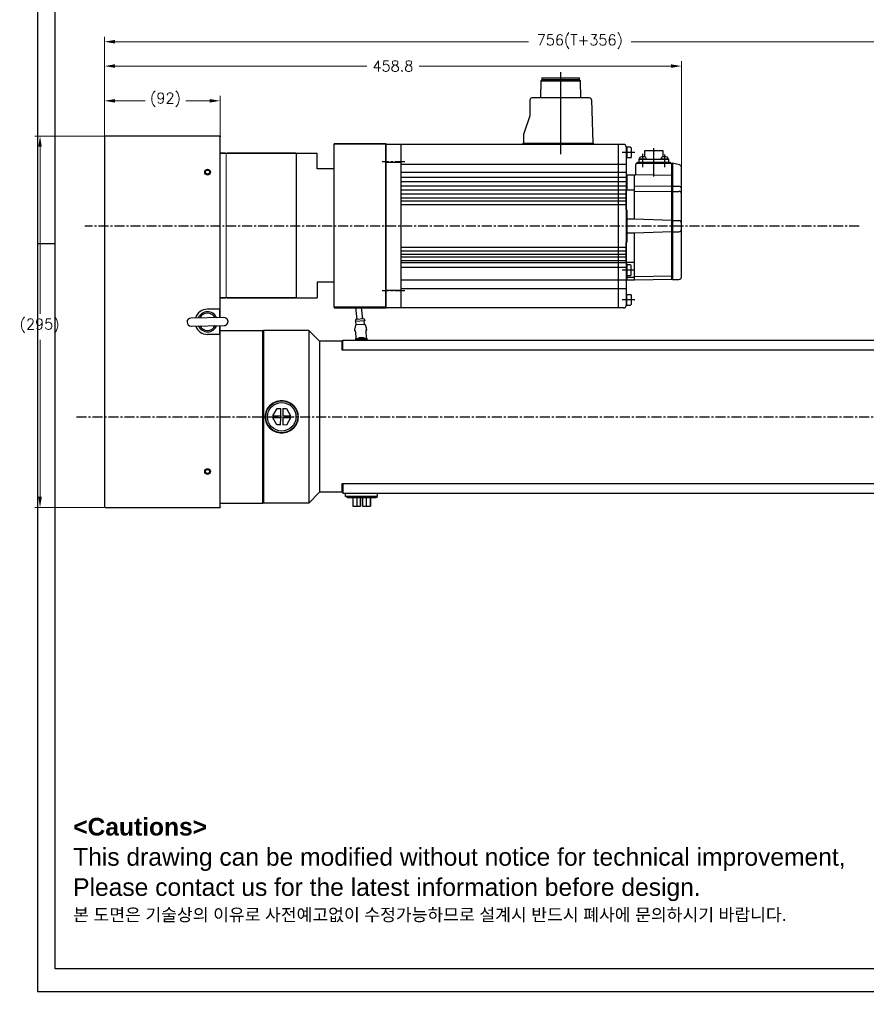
# Model space of a CAD drawing. Extents: x -14 to 1685, y -10 to 1188.
# Tile 1 of 20: x -14 to 659, y -10 to 772. Entities that reach past the tile are written whole.
import ezdxf

# ---------------------------------------------------------------- set-up
doc = ezdxf.new("R2010")
doc.units = 0
doc.header["$LTSCALE"] = 25.4
doc.linetypes.add('CENTER', pattern=[2, 1.25, -0.25, 0.25, -0.25])
doc.linetypes.add('DASH_CENTER', pattern=[14, 11, -1, 1, -1])
doc.layers.get('0').update_dxf_attribs({"linetype": 'CONTINUOUS'})
doc.layers.get('Defpoints').update_dxf_attribs({"linetype": 'CONTINUOUS'})
for name, color, linetype, lineweight in [('AM_0', 7, 'CONTINUOUS', 50), ('AM_5_Dimension', 6, 'CONTINUOUS', 13), ('ATA-DIM', 252, 'CONTINUOUS', 25), ('ATA-TEXT', 7, 'CONTINUOUS', 25), ('Layer0000', 7, 'CONTINUOUS', 25), ('외형선(ISO)', 7, 'CONTINUOUS', 35)]:
    doc.layers.add(name, color=color, linetype=linetype, lineweight=lineweight)
doc.layers.add('ATA-CENTER', color=133, linetype='CENTER')
doc.styles.get("Standard").update_dxf_attribs({"font": 'simplex.shx'})
doc.styles.add('주 문자 (ISO)', font='arial.ttf')
doc.dimstyles.new('ata_A1', dxfattribs={"dimtxt": 4.2, "dimasz": 4.2, "dimexe": 2, "dimexo": 2, "dimgap": 2, "dimtad": 0, "dimtih": 1, "dimtoh": 1, "dimdec": 6, "dimdsep": 46, "dimtxsty": 'Standard', "dimcen": 0, "dimclrd": 252, "dimclre": 252, "dimclrt": 4, "dimadec": 6, "dimazin": 2, "dimtfac": 1, "dimtdec": 6, "dimtofl": 0, "dimtmove": 0, "dimatfit": 3, "dimfxl": 0, "dimtolj": 1, "dimtzin": 0, "dimlwd": 0, "dimlwe": 0, "dimarcsym": 0})

# ---------------------------------------------------------------- blocks, each defined once
blk = doc.blocks.new('*D15423')
at = {"layer": 'ATA-DIM', "color": 252, "lineweight": 0}
for p, q in [((53.09, 679.61), (53.09, 711.73)), ((61.49, 707.73), (85.41, 707.73)), ((136.69, 707.73), (117.77, 707.73)), ((145.09, 679.61), (145.09, 711.73))]:
    blk.add_line(p, q, dxfattribs=at)
at = {"layer": 'ATA-DIM', "color": 252}
for points in [[(61.49, 709.13), (61.49, 706.33), (53.09, 707.73)], [(136.69, 706.33), (136.69, 709.13), (145.09, 707.73)]]:
    blk.add_solid(points, dxfattribs=at)
at = {"layer": 'Defpoints', "color": 0}
for p in [(145.09, 707.73), (53.09, 675.61), (145.09, 675.61)]:
    blk.add_point(p, dxfattribs=at)
at = {"layer": 'ATA-DIM', "color": 4, "insert": (89.41, 714.12), "char_height": 8.4, "attachment_point": 1}
blk.add_mtext('\\A1;(92)', dxfattribs=at)
blk = doc.blocks.new('*D15422')
at = {"layer": 'ATA-DIM', "color": 252, "lineweight": 0}
for p, q in [((52.59, 679.61), (-2.08, 679.61)), ((1.92, 671.21), (1.92, 538.49)), ((1.92, 393.01), (1.92, 517.72)), ((52.59, 384.61), (-2.08, 384.61))]:
    blk.add_line(p, q, dxfattribs=at)
at = {"layer": 'ATA-DIM', "color": 252}
for points in [[(3.32, 671.21), (0.52, 671.21), (1.92, 679.61)], [(0.52, 393.01), (3.32, 393.01), (1.92, 384.61)]]:
    blk.add_solid(points, dxfattribs=at)
at = {"layer": 'Defpoints', "color": 0}
for p in [(1.92, 679.61), (56.59, 679.61), (56.59, 384.61)]:
    blk.add_point(p, dxfattribs=at)
at = {"layer": 'ATA-DIM', "color": 4, "insert": (-14.25, 534.49), "char_height": 8.4, "attachment_point": 1}
blk.add_mtext('\\A1;(295)', dxfattribs=at)
blk = doc.blocks.new('DEH')
at = {"color": 0, "ltscale": 5}
blk.add_line((12758.38, -3927.55), (12758.38, -3797.55), dxfattribs=at)
for p, q in [((12667.78, -3920.05), (12667.78, -3805.05)), ((12728.58, -3805.05), (12744.88, -3805.05)), ((12744.88, -3817.55), (12744.88, -3805.05)), ((12744.88, -3907.55), (12744.88, -3920.05)), ((12728.58, -3920.05), (12744.88, -3920.05))]:
    blk.add_line(p, q)
at = {"color": 7}
for p, q in [((12728.58, -3920.05), (12728.58, -3805.05)), ((12728.58, -3919.55), (12728.58, -3805.55))]:
    blk.add_line(p, q, dxfattribs=at)
at = {"ltscale": 5}
for p, q in [((12758.38, -3817.55), (12744.88, -3817.55)), ((12758.38, -3907.55), (12744.88, -3907.55))]:
    blk.add_line(p, q, dxfattribs=at)
at = {"layer": 'AM_0'}
blk.add_line((12758.38, -3927.55), (12799.88, -3927.55), dxfattribs=at)
at = {"layer": 'AM_5_Dimension', "color": 0}
for p, q in [((12672.58, -3919.55), (12672.58, -3805.55)), ((12728.58, -3805.05), (12728.58, -3920.05))]:
    blk.add_line(p, q, dxfattribs=at)
at = {"layer": 'Layer0000', "color": 7, "linetype": 'Continuous', "lineweight": 25}
for p, q in [((12799.58, -3811.74), (12799.58, -3797.55)), ((12799.58, -3913.35), (12799.58, -3811.74)), ((12799.58, -3913.35), (12799.58, -3927.55))]:
    blk.add_line(p, q, dxfattribs=at)
at = {"layer": '외형선(ISO)'}
for p, q in [((12799.88, -3797.55), (12758.38, -3797.55)), ((12672.08, -3805.05), (12667.78, -3805.05)), ((12672.58, -3805.55), (12672.08, -3805.05)), ((12673.08, -3805.05), (12672.58, -3805.55)), ((12673.08, -3805.05), (12728.08, -3805.05)), ((12728.58, -3805.55), (12728.08, -3805.05)), ((12728.58, -3805.55), (12729.08, -3805.05)), ((12667.78, -3920.05), (12672.08, -3920.05)), ((12672.58, -3919.55), (12672.08, -3920.05)), ((12672.58, -3919.55), (12673.08, -3920.05)), ((12673.08, -3920.05), (12728.08, -3920.05)), ((12728.58, -3919.55), (12728.08, -3920.05))]:
    blk.add_line(p, q, dxfattribs=at)
blk = doc.blocks.new('*D15455')
at = {"layer": 'ATA-DIM', "color": 252, "lineweight": 0}
for p, q in [((53.09, 683.11), (53.09, 739.34)), ((511.89, 641.92), (511.89, 739.34)), ((61.49, 735.34), (261.69, 735.34)), ((503.49, 735.34), (303.29, 735.34))]:
    blk.add_line(p, q, dxfattribs=at)
at = {"layer": 'ATA-DIM', "color": 252}
for points in [[(61.49, 736.74), (61.49, 733.94), (53.09, 735.34)], [(503.49, 733.94), (503.49, 736.74), (511.89, 735.34)]]:
    blk.add_solid(points, dxfattribs=at)
at = {"layer": 'Defpoints', "color": 0}
for p in [(511.89, 735.34), (53.09, 679.11), (511.89, 637.92)]:
    blk.add_point(p, dxfattribs=at)
at = {"layer": 'ATA-DIM', "color": 4, "insert": (282.49, 735.34), "char_height": 8.4, "attachment_point": 5}
blk.add_mtext('\\A1;458.8', dxfattribs=at)
blk = doc.blocks.new('*D15430')
at = {"layer": 'ATA-DIM', "color": 252, "lineweight": 0}
for p, q in [((53.09, 683.11), (53.09, 758.71)), ((61.49, 754.71), (390.17, 754.71)), ((800.69, 754.71), (472.01, 754.71)), ((809.09, 532.61), (809.09, 758.71))]:
    blk.add_line(p, q, dxfattribs=at)
at = {"layer": 'ATA-DIM', "color": 252}
for points in [[(61.49, 756.11), (61.49, 753.31), (53.09, 754.71)], [(800.69, 753.31), (800.69, 756.11), (809.09, 754.71)]]:
    blk.add_solid(points, dxfattribs=at)
at = {"layer": 'Defpoints', "color": 0}
for p in [(809.09, 754.71), (53.09, 679.11), (809.09, 528.61)]:
    blk.add_point(p, dxfattribs=at)
at = {"layer": 'ATA-DIM', "color": 4, "insert": (431.09, 754.71), "char_height": 8.4, "attachment_point": 5}
blk.add_mtext('\\A1;756(T+356)', dxfattribs=at)
blk = doc.blocks.new('ata-Border-A1-002')
at = {"color": 253, "ltscale": 0.5}
for p, q in [((0, 594), (0, 0)), ((7, 297), (0, 297)), ((0, 0), (841, 0))]:
    blk.add_line(p, q, dxfattribs=at)
at = {"ltscale": 0.5}
blk.add_line((7, 9), (7, 585), dxfattribs=at)
blk.add_line((834, 9), (7, 9))

msp = doc.modelspace()

# ---------------------------------------------------------------- linework, layer by layer
at = {"color": 1, "linetype": 'DASH_CENTER'}
for p, q in [((415.8877527, 665.2941486), (415.8877527, 730.5858182)), ((474.8877527, 666.6057556), (464.8877527, 666.6057556)), ((481.2576744, 655.0904629), (481.2576744, 665.5002387)), ((489.8877527, 647.6552079), (489.8877527, 670.0518332)), ((498.5176744, 665.2002387), (498.5176744, 655.0904629)), ((474.8877527, 573.1057556), (464.8877527, 573.1057556)), ((474.8877527, 549.6057556), (464.8877527, 549.6057556))]:
    msp.add_line(p, q, dxfattribs=at)
at = {"color": 7, "linetype": 'Continuous'}
for p, q in [((400.0127527, 723.5155957), (399.9098008, 710.0555957)), ((401.0127527, 724.5155957), (400.0127527, 723.5155957)), ((400.0127527, 723.5155957), (415.8877527, 723.5155957)), ((401.0127527, 726.1055957), (401.0127527, 724.5155957)), ((401.0127527, 726.1055957), (415.8877527, 726.1055957)), ((415.8877527, 724.5155957), (401.0127527, 724.5155957)), ((415.8877527, 726.1055957), (430.7627527, 726.1055957)), ((430.7627527, 724.5155957), (415.8877527, 724.5155957)), ((415.8877527, 723.5155957), (431.7627527, 723.5155957)), ((430.7627527, 724.5155957), (430.7627527, 726.1055957)), ((431.7627527, 723.5155957), (430.7627527, 724.5155957)), ((431.8657047, 710.0555957), (431.7627527, 723.5155957)), ((391.3877527, 708.5555957), (391.3877527, 695.8555957)), ((438.9309713, 710.0555957), (392.8877527, 710.0555957)), ((440.4303305, 708.5994367), (441.379014, 674.1055957)), ((391.3877527, 695.8555957), (386.3877527, 680.8555957)), ((386.3877527, 680.8555957), (386.3877527, 674.1055957)), ((465.8877527, 673.1055957), (276.8877527, 673.1055957)), ((288.8877527, 673.1055957), (288.8877527, 543.1055957)), ((288.8877527, 673.1055957), (288.8877527, 543.1055957)), ((385.8877527, 674.1055957), (385.8877527, 673.1055957)), ((441.8877527, 673.1055957), (441.8877527, 674.1055957)), ((461.8877527, 543.1057562), (461.8877527, 673.1055562)), ((467.8877527, 671.1055957), (467.8877527, 545.1055957)), ((471.4877527, 670.8557556), (467.8877527, 670.8557556)), ((468.3877527, 670.8557556), (468.3877527, 662.3557556)), ((471.4877527, 670.8557556), (471.8877527, 670.4557556)), ((471.8877527, 670.4557556), (471.8877527, 662.7557556)), ((482.4876744, 668.1055957), (482.4876744, 663.1966836)), ((497.2876744, 668.1055957), (482.4876744, 668.1055957)), ((497.2876744, 663.1966836), (497.2876744, 668.1055957)), ((276.8877527, 658.9115657), (288.8877527, 658.9115657)), ((276.8877527, 658.9115657), (288.8877527, 658.9115657)), ((288.8877527, 657.5146024), (467.8877527, 657.5147629)), ((471.4877527, 662.3557556), (467.8877527, 662.3557556)), ((471.4877527, 662.3557556), (471.8877527, 662.7557556)), ((476.6877527, 658.1055952), (504.1877527, 658.1055952)), ((476.8876744, 659.1055952), (502.8876744, 659.1055952)), ((476.8876744, 658.1055952), (476.8876744, 659.1055952)), ((502.8876744, 658.1055952), (476.8876744, 658.1055952)), ((478.1876744, 659.1055952), (478.1876744, 661.3055952)), ((478.1876744, 661.3055952), (501.5876744, 661.3055952)), ((478.5076744, 661.3055952), (478.581799, 662.152844)), ((484.0076744, 661.3055952), (478.5076744, 661.3055952)), ((483.9335497, 662.152844), (484.0076744, 661.3055952)), ((495.7676744, 661.3055952), (495.841799, 662.152844)), ((501.2676744, 661.3055952), (495.7676744, 661.3055952)), ((501.1935497, 662.152844), (501.2676744, 661.3055952)), ((501.5876744, 661.3055952), (501.5876744, 659.1055952)), ((502.8876744, 659.1055952), (502.8876744, 658.1055952)), ((504.1877527, 565.7055952), (504.1877527, 658.1055952)), ((504.1877527, 658.1055952), (504.8877527, 658.1055952)), ((504.8877527, 658.1055952), (504.8877527, 565.7055952)), ((510.3068109, 656.9443684), (504.8877527, 658.1055952)), ((467.8877527, 650.7121019), (288.8877527, 650.7119414)), ((475.6877527, 649.6057952), (475.6877527, 657.1055952)), ((511.8877527, 567.7055952), (511.8877527, 654.9887636)), ((467.8877527, 646.6937627), (288.8877527, 646.6936023)), ((467.8877527, 643.3820261), (288.8877527, 643.3818657)), ((467.8877527, 648.4055952), (467.8877527, 648.0555952)), ((467.8877527, 648.0555952), (467.8877527, 645.6055952)), ((467.8877527, 645.6055952), (467.8877527, 608.1055952)), ((468.5877527, 642.6053952), (467.8877527, 642.6055952)), ((468.5877527, 648.6053952), (468.0877527, 648.6055952)), ((474.6877527, 648.6057952), (468.5877527, 648.6057952)), ((468.5877527, 648.6057952), (468.5877527, 637.1055952)), ((468.5877527, 645.6053952), (468.5877527, 648.6053952)), ((474.6877527, 613.6055952), (474.6877527, 648.6057952)), ((504.1877527, 648.3923486), (475.4906598, 649.0096909)), ((467.8877527, 639.9572218), (288.8877527, 639.9570613)), ((467.8877527, 636.6491162), (288.8877527, 636.6489557)), ((467.8877527, 637.1055952), (474.6877527, 637.1055952)), ((467.8877527, 621.1055952), (467.8877527, 637.1055952)), ((474.6877527, 640.1923273), (504.1877527, 639.924811)), ((474.6877527, 636.0172175), (504.1877527, 635.7743953)), ((504.8877527, 639.924811), (509.8877527, 639.924811)), ((504.8877527, 635.7743953), (509.8877527, 635.7743953)), ((467.8877527, 633.6456936), (288.8877527, 633.6455332)), ((467.8877527, 630.4899175), (288.8877527, 630.489757)), ((467.8877527, 627.8557556), (288.8877527, 627.8555952)), ((467.8877527, 625.1057556), (288.8877527, 625.1055952)), ((468.3877527, 621.1055952), (467.8877527, 621.1055952)), ((468.5877527, 620.9055952), (468.5877527, 595.3055952)), ((474.6877527, 613.6055952), (468.5877527, 613.6055952)), ((504.1877527, 612.5055952), (474.6877527, 613.6055952)), ((504.8877527, 612.5055952), (509.8877527, 612.5055952)), ((467.8877527, 608.1055952), (467.8877527, 570.6055952)), ((468.5877527, 595.3055952), (468.5877527, 608.1053952)), ((474.6877527, 602.6055952), (468.5877527, 602.6055952)), ((504.1877527, 603.7055952), (474.6877527, 602.6055952)), ((474.6877527, 565.1055952), (474.6877527, 602.6055952)), ((504.8877527, 603.7055952), (509.8877527, 603.7055952)), ((467.8877527, 595.1055952), (468.3877527, 595.1055952)), ((467.8877527, 579.1055952), (467.8877527, 595.1055952)), ((467.8877527, 591.1057225), (288.8877527, 591.1055621)), ((467.8877527, 588.366544), (288.8877527, 588.3663835)), ((467.8877527, 585.7215937), (288.8877527, 585.7214333)), ((467.8877527, 583.5411235), (288.8877527, 583.540963)), ((467.8877527, 580.5922176), (288.8877527, 580.5920571)), ((474.6877527, 579.1055952), (467.8877527, 579.1055952)), ((468.5877527, 577.3557556), (468.5877527, 579.1055952)), ((467.8877527, 578.965628), (288.8877527, 578.9654675)), ((467.8877527, 575.3057556), (288.8877527, 575.3055952)), ((471.4877527, 577.3557556), (467.8877527, 577.3557556)), ((468.3877527, 577.3557556), (468.3877527, 568.8557556)), ((471.8877527, 576.9557556), (471.4877527, 577.3557556)), ((471.8877527, 569.2557556), (471.8877527, 576.9557556)), ((467.8877527, 565.1057556), (288.8877527, 565.1055952)), ((467.8877527, 570.6055952), (467.8877527, 568.1555952)), ((467.8877527, 568.8557556), (471.4877527, 568.8557556)), ((467.8877527, 568.1555952), (467.8877527, 567.8055952)), ((468.0877527, 567.6055952), (468.5877527, 567.6053952)), ((468.5877527, 567.6053952), (468.5877527, 568.8557556)), ((468.5877527, 568.8557556), (468.5877527, 565.1055952)), ((468.5877527, 567.6053952), (474.6877527, 567.6053952)), ((474.6877525, 565.1055952), (468.5877527, 565.1055952)), ((471.4877527, 568.8557556), (471.8877527, 569.2557556)), ((504.1877527, 565.7055952), (474.6877527, 565.1772357)), ((504.1877527, 568.4551541), (474.884171, 567.9303126)), ((504.8877527, 566.1055952), (504.1877527, 566.1055952)), ((504.8877527, 565.7055952), (509.8877527, 565.7055952)), ((276.8876527, 557.2995585), (288.8877527, 557.2995585)), ((276.8876527, 557.2995585), (288.8877527, 557.2995585)), ((288.8877527, 558.6965879), (467.8877527, 558.6967483)), ((467.8877527, 553.8557556), (471.4877527, 553.8557556)), ((468.3877527, 545.3557556), (468.3877527, 553.8557556)), ((471.8877527, 553.4557556), (471.4877527, 553.8557556)), ((471.8877527, 553.4557556), (471.8877527, 545.7557556)), ((465.8877527, 543.1055957), (276.8877527, 543.1055957)), ((467.8877527, 545.3557556), (471.4877527, 545.3557556)), ((471.8877527, 545.7557556), (471.4877527, 545.3557556))]:
    msp.add_line(p, q, dxfattribs=at)
for p, q in [((53.0876432, 679.1056106), (53.0876432, 385.1056106)), ((145.0876432, 679.6056106), (53.5876432, 679.6056106)), ((145.0876432, 679.6056106), (145.0876432, 679.1056106)), ((145.0876432, 538.1056106), (145.0876432, 679.1056106)), ((276.8877527, 673.1055957), (276.8877527, 543.1055957)), ((276.8877527, 658.9115993), (276.8877527, 673.1055957)), ((276.8877527, 673.1055957), (276.8877527, 543.1055957)), ((385.8877527, 674.1055957), (441.8877527, 674.1055957)), ((276.8877527, 658.9115993), (276.8877527, 557.2995922)), ((276.8877527, 543.1055957), (276.8877527, 557.2995922)), ((145.0876432, 542.1056106), (135.0876432, 542.1056106)), ((144.5876432, 542.1056106), (144.5876432, 535.3898452)), ((145.0876432, 535.3968937), (145.0876432, 542.1056106)), ((254.0338435, 533.872211), (252.9944657, 543.6056106)), ((254.0338435, 533.872211), (252.9944657, 543.6056106)), ((258.5084042, 534.3500255), (257.5200497, 543.6056106)), ((258.5084042, 534.3500255), (257.5200497, 543.6056106)), ((148.1919356, 535.440655), (121.8945485, 535.0699404)), ((125.5876432, 535.122002), (125.5876432, 535.2281096)), ((252.9287674, 533.884947), (252.5311789, 532.3546125)), ((252.9287674, 533.884947), (252.5311789, 532.3546125)), ((260.2136101, 532.8744689), (252.5311789, 532.3546125)), ((260.2136101, 532.8744689), (252.5311789, 532.3546125)), ((259.6134802, 534.3372895), (252.9287674, 533.884947)), ((259.6134802, 534.3372895), (252.9287674, 533.884947)), ((253.205574, 529.7943018), (253.0300381, 532.3883694)), ((253.205574, 529.7943018), (253.0300381, 532.3883694)), ((254.0262575, 533.9592121), (253.9148487, 535.6056106)), ((254.0262575, 533.9592121), (253.9148487, 535.6056106)), ((258.5159901, 534.2630243), (258.4251397, 535.6056106)), ((258.5159901, 534.2630243), (258.4251397, 535.6056106)), ((259.6134802, 534.3372895), (260.2136101, 532.8744689)), ((259.6134802, 534.3372895), (260.2136101, 532.8744689)), ((259.8902869, 530.2466443), (259.714751, 532.840712)), ((259.8902869, 530.2466443), (259.714751, 532.840712)), ((121.9833508, 528.7705663), (148.280738, 529.1412808)), ((144.5876432, 529.0892192), (144.5876432, 522.1056106)), ((145.0876432, 522.1056106), (145.0876432, 529.0962678)), ((145.750398, 525.1056106), (179.0876432, 525.1056106)), ((179.0876432, 388.1056106), (179.0876432, 525.1056106)), ((179.0876432, 524.6056106), (179.5876432, 525.1056106)), ((179.5876432, 525.1056106), (179.5876432, 388.1056106)), ((215.5876432, 525.1056106), (179.5876432, 525.1056106)), ((224.0876432, 516.6056106), (215.5876432, 525.1056106)), ((215.5876432, 525.1056106), (215.5876432, 388.1056106)), ((224.0876432, 516.6056106), (215.5876432, 525.1056106)), ((252.0931361, 525.4973988), (252.0706955, 525.8290263)), ((252.0931361, 525.4973988), (252.0706955, 525.8290263)), ((252.8341064, 529.4307471), (252.1567355, 526.7722987)), ((252.8341064, 529.4307471), (252.1567355, 526.7722987)), ((260.1084552, 530.06095), (253.0144113, 529.5809087)), ((260.1084552, 530.06095), (253.0144113, 529.5809087)), ((260.3073461, 529.9364479), (261.3366868, 527.3934896)), ((260.3073461, 529.9364479), (261.3366868, 527.3934896)), ((261.524134, 519.4322769), (261.1784368, 524.5409858)), ((261.524134, 519.4322769), (261.1784368, 524.5409858)), ((261.5714604, 526.13878), (261.5490197, 526.4704075)), ((261.5714604, 526.13878), (261.5490197, 526.4704075)), ((145.0876432, 522.1056106), (135.0876432, 522.1056106)), ((145.0876432, 385.1056106), (145.0876432, 522.1056106)), ((242.0876432, 516.6056106), (224.0876432, 516.6056106)), ((224.0876432, 516.6056106), (224.0876432, 396.6056106)), ((242.0876432, 516.6056106), (224.0876432, 516.6056106)), ((242.5876432, 516.1056106), (242.0876432, 516.6056106)), ((242.0876432, 509.6056106), (242.0876432, 516.6056106)), ((242.5876432, 516.1056106), (242.0876432, 516.6056106)), ((242.5876432, 509.6056106), (242.5876432, 517.6056106)), ((242.5876432, 517.6056106), (712.5876432, 517.6056106)), ((252.6978309, 523.9671184), (253.0435281, 518.8584094)), ((252.6978309, 523.9671184), (253.0435281, 518.8584094)), ((253.5876432, 518.6056106), (253.5876432, 518.2056106)), ((253.5876432, 518.6056106), (253.5876432, 518.2056106)), ((253.6876432, 518.2056106), (253.5876432, 518.2056106)), ((253.5876432, 518.2056106), (253.5876432, 517.6056106)), ((253.6876432, 518.2056106), (253.5876432, 518.2056106)), ((253.5876432, 518.2056106), (253.5876432, 517.6056106)), ((254.2876432, 518.7056106), (253.6876432, 518.7056106)), ((254.2876432, 518.7056106), (253.6876432, 518.7056106)), ((253.6876432, 518.2056106), (253.7876432, 518.2056106)), ((253.6876432, 518.2056106), (253.7876432, 518.2056106)), ((253.7776432, 517.8439047), (253.7876432, 517.8439047)), ((253.7776432, 517.790501), (253.7776432, 517.8439047)), ((253.7776432, 517.8439047), (253.7876432, 517.8439047)), ((253.7776432, 517.790501), (253.7776432, 517.8439047)), ((253.7776432, 517.790501), (253.7876432, 517.790501)), ((253.7776432, 517.7253669), (253.7776432, 517.790501)), ((253.7776432, 517.790501), (253.7876432, 517.790501)), ((253.7776432, 517.7253669), (253.7776432, 517.790501)), ((253.7776432, 517.7253669), (253.7876432, 517.7253669)), ((253.7776432, 517.7056106), (253.7776432, 517.7253669)), ((253.7776432, 517.7253669), (253.7876432, 517.7253669)), ((253.7776432, 517.7056106), (253.7776432, 517.7253669)), ((253.7776432, 517.7056106), (253.7776432, 517.6056106)), ((253.7876432, 517.7056106), (253.7776432, 517.7056106)), ((253.7776432, 517.7056106), (253.7776432, 517.6056106)), ((253.7876432, 517.7056106), (253.7776432, 517.7056106)), ((253.7876432, 517.6056106), (253.7876432, 518.2056106)), ((253.7876432, 517.6056106), (253.7876432, 518.2056106)), ((253.7976432, 517.6056106), (253.7976432, 518.1956106)), ((253.7976432, 517.6056106), (253.7976432, 518.1956106)), ((260.8876432, 518.7056106), (254.2876432, 518.7056106)), ((260.8876432, 518.7056106), (254.2876432, 518.7056106)), ((254.2976432, 518.6956106), (260.8776432, 518.6956106)), ((254.2976432, 518.6956106), (260.8776432, 518.6956106)), ((261.4876432, 518.7056106), (260.8876432, 518.7056106)), ((261.4876432, 518.7056106), (260.8876432, 518.7056106)), ((261.3776432, 518.1956106), (261.3776432, 517.6056106)), ((261.3776432, 518.1956106), (261.3776432, 517.6056106)), ((261.3876432, 518.2056106), (261.3876432, 517.6056106)), ((261.4876432, 518.2056106), (261.3876432, 518.2056106)), ((261.3876432, 518.2056106), (261.3876432, 517.6056106)), ((261.4876432, 518.2056106), (261.3876432, 518.2056106)), ((261.4876432, 518.2056106), (261.5876432, 518.2056106)), ((261.4876432, 518.2056106), (261.5876432, 518.2056106)), ((261.5876432, 518.2056106), (261.5876432, 518.6056106)), ((261.5876432, 518.2056106), (261.5876432, 518.6056106)), ((261.5876432, 517.6056106), (261.5876432, 518.2056106)), ((261.5876432, 517.6056106), (261.5876432, 518.2056106)), ((262.1488847, 517.6056106), (262.1286925, 517.9040103)), ((262.1488847, 517.6056106), (262.1286925, 517.9040103)), ((242.5876432, 509.6056106), (242.0876432, 509.6056106)), ((712.5876432, 509.6056106), (242.5876432, 509.6056106)), ((187.0490096, 457.4488008), (190.3748074, 463.1285075)), ((190.3748074, 463.1285075), (193.3275286, 463.1103955)), ((193.2925654, 457.4105027), (193.3275286, 463.1103955)), ((194.9274985, 463.1005812), (194.8925353, 457.4006884)), ((194.9274985, 463.1005812), (197.8802197, 463.0824692)), ((197.8802197, 463.0824692), (201.1360911, 457.3623904)), ((193.2827511, 455.8105328), (187.0391953, 455.8488309)), ((190.2950667, 450.1287521), (187.0391953, 455.8488309)), ((187.0490096, 457.4488008), (193.2925654, 457.4105027)), ((193.2477879, 450.11064), (193.2827511, 455.8105328)), ((194.882721, 455.8007185), (194.8477578, 450.1008258)), ((201.1262769, 455.7624205), (194.882721, 455.8007185)), ((194.8925353, 457.4006884), (201.1360911, 457.3623904)), ((201.1262769, 455.7624205), (197.800479, 450.0827137)), ((193.2477879, 450.11064), (190.2950667, 450.1287521)), ((197.800479, 450.0827137), (194.8477578, 450.1008258)), ((242.0876432, 396.6056106), (242.0876432, 403.6056106)), ((242.0876432, 403.6056106), (242.5876432, 403.6056106)), ((242.5876432, 403.6056106), (242.5876432, 395.6056106)), ((242.5876432, 403.6056106), (712.5876432, 403.6056106)), ((224.0876432, 396.6056106), (215.5876432, 388.1056106)), ((242.0876432, 396.6056106), (224.0876432, 396.6056106)), ((242.5876432, 397.1056106), (242.0876432, 396.6056106)), ((712.5876432, 395.6056106), (242.5876432, 395.6056106)), ((244.8876432, 393.3993581), (244.8876432, 395.6056106)), ((270.2876432, 393.3993581), (244.8876432, 393.3993581)), ((246.2624542, 392.6056106), (244.8876432, 393.3993581)), ((246.2624542, 392.6056106), (268.9128322, 392.6056106)), ((250.5394994, 392.6056106), (250.5394994, 385.6056106)), ((253.7976643, 392.6056106), (253.7976643, 385.6056106)), ((256.7503925, 385.6056106), (256.7503925, 392.6056106)), ((256.78307, 385.6056106), (256.78307, 392.6056106)), ((256.7922427, 392.6056106), (256.7922427, 385.6056106)), ((256.8249202, 392.6056106), (256.8249202, 385.6056106)), ((258.3503662, 392.6056106), (258.3503662, 385.6056106)), ((261.3030944, 392.6056106), (261.3030944, 385.6056106)), ((264.6266144, 385.6056106), (264.6266144, 392.6056106)), ((264.6357871, 392.6056106), (264.6357871, 385.6056106)), ((268.9128322, 392.6056106), (270.2876432, 393.3993581)), ((270.2876432, 393.3993581), (270.2876432, 395.6056106)), ((53.5876432, 384.6056106), (145.0876432, 384.6056106)), ((145.0876432, 388.1056106), (179.0876432, 388.1056106)), ((145.0876432, 385.1056106), (145.0876432, 384.6056106)), ((179.0876432, 388.6056106), (179.5876432, 388.1056106)), ((215.5876432, 388.1056106), (179.5876432, 388.1056106)), ((250.5394994, 385.6056106), (253.7976643, 385.6056106)), ((253.7976643, 385.6056106), (256.7503925, 385.6056106)), ((256.78307, 385.6056106), (256.7503925, 385.6056106)), ((256.7922427, 385.6056106), (256.78307, 385.6056106)), ((256.8249202, 385.6056106), (256.7922427, 385.6056106)), ((258.3503662, 385.6056106), (261.3030944, 385.6056106)), ((261.3030944, 385.6056106), (264.6266144, 385.6056106)), ((264.6357871, 385.6056106), (264.6266144, 385.6056106))]:
    msp.add_line(p, q)
for centre, radius in [((135.0876432, 651.1056106), 2.25), ((135.0876432, 651.1056106), 1.621), ((194.0876432, 456.6056106), 12.7), ((194.0876432, 456.6056106), 11.325189), ((135.0876432, 413.1056106), 2.25), ((135.0876432, 413.1056106), 1.621)]:
    msp.add_circle(centre, radius)
for centre, radius, start, end in [((392.8877527, 708.5555957), 1.5, 90, 180), ((438.9309713, 708.5555957), 1.5, 1.6748379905, 90), ((476.6877527, 657.1055952), 1, 90, 180), ((479.5779937, 662.0656883), 1, 106.2570278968, 175.0000000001), ((481.2576744, 656.3055952), 7, 90, 106.2570278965), ((481.2576744, 656.3055952), 7, 73.7429721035, 90), ((482.937355, 662.0656883), 1, 4.9999999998, 73.7429721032), ((496.8379937, 662.0656883), 1, 106.2570278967, 175), ((498.5176744, 656.3055952), 7, 90, 106.2570278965), ((498.5176744, 656.3055952), 7, 73.7429721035, 90), ((500.197355, 662.0656883), 1, 4.9999999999, 73.7429721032), ((474.6877527, 649.6057952), 1, 270, 0), ((509.8877527, 654.9887636), 2, 0, 77.905242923), ((468.0877527, 648.4055952), 0.2, 90, 180), ((509.8877527, 637.924811), 2, 0, 90), ((509.8877527, 633.7743953), 2, 0, 90), ((468.3877527, 620.9055952), 0.2, 0, 90), ((509.8877527, 610.5055952), 2, 0, 90), ((509.8877527, 605.7055952), 2, 270, 0), ((468.3877527, 595.3055952), 0.2, 270, 0), ((468.0877527, 567.8055952), 0.2, 180, 270), ((474.8877525, 567.7303447), 0.2, 91.0260857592, 180), ((509.8877527, 567.7055952), 2, 270, 0)]:
    msp.add_arc(centre, radius, start, end, dxfattribs=at)
for centre, radius, start, end in [((53.5876432, 679.1056106), 0.5, 90, 180), ((465.8877527, 671.1055957), 2, 0, 90), ((135.0876432, 532.1056106), 10, 90, 162.4468319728), ((135.0876432, 532.1056106), 8, 23.9956833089, 157.6196082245), ((465.8877527, 545.1055957), 2, 270, 0), ((121.9389496, 531.9202533), 3.15, 90.8076457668, 270.8076457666), ((135.0876432, 532.1056106), 6.88914, 28.0168883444, 153.598403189), ((148.2363368, 532.2909679), 3.15, 270.8076457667, 90.8076457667), ((148.2376432, 532.1056106), 3.15, 287.7527901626, 2.0898525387), ((135.0876432, 532.1056106), 10, 199.1684595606, 270), ((135.0876432, 532.1056106), 8, 203.9956833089, 337.6196082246), ((135.0876432, 532.1056106), 6.88914, 208.0168883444, 333.598403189), ((255.0638505, 526.0315677), 3, 165.7052448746, 183.8712014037), ((255.0638505, 526.0315677), 3, 165.7052448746, 183.8712014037), ((253.027914, 529.3813651), 0.2, 93.8712014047, 165.7052448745), ((253.027914, 529.3813651), 0.2, 93.8712014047, 165.7052448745), ((253.0060304, 529.780799), 0.2, 273.8712014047, 3.8712014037), ((253.0060304, 529.780799), 0.2, 273.8712014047, 3.8712014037), ((260.0898306, 530.2601471), 0.2, 183.8712014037, 273.8712014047), ((260.0898306, 530.2601471), 0.2, 183.8712014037, 273.8712014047), ((260.1219579, 529.8614063), 0.2, 22.0371579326, 93.8712014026), ((260.1219579, 529.8614063), 0.2, 22.0371579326, 93.8712014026), ((258.5558647, 526.2678661), 3, 3.8712014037, 22.0371579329), ((258.5558647, 526.2678661), 3, 3.8712014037, 22.0371579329), ((257.5876432, 514.6556106), 5, 143.1301023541, 143.842991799), ((257.5876432, 514.6556106), 5, 143.1301023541, 143.842991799), ((253.6876432, 518.6056106), 0.1, 90, 180), ((253.6876432, 518.6056106), 0.1, 90, 180), ((254.2876432, 518.2056106), 0.5, 90, 180), ((254.2876432, 518.2056106), 0.5, 90, 180), ((254.2976432, 518.1956106), 0.5, 90, 180), ((254.2976432, 518.1956106), 0.5, 90, 180), ((257.5876432, 514.6556106), 5, 54.0959314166, 125.9040685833), ((257.5876432, 514.6556106), 5, 54.0959314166, 125.9040685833), ((257.5876432, 514.6556106), 4.7, 59.5082382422, 120.4917617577), ((257.5876432, 514.6556106), 4.7, 59.5082382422, 120.4917617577), ((257.5876432, 514.6556106), 4.1, 81.0427839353, 98.9572160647), ((257.5876432, 514.6556106), 4.1, 81.0427839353, 98.9572160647), ((260.8776432, 518.1956106), 0.5, 0, 90), ((260.8776432, 518.1956106), 0.5, 0, 90), ((260.8876432, 518.2056106), 0.5, 0, 90), ((260.8876432, 518.2056106), 0.5, 0, 90), ((261.4876432, 518.6056106), 0.1, 0, 90), ((261.4876432, 518.6056106), 0.1, 0, 90), ((257.5876432, 514.6556106), 5, 36.1570082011, 36.8698976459), ((257.5876432, 514.6556106), 5, 36.1570082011, 36.8698976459), ((53.5876432, 385.1056106), 0.5, 180, 270)]:
    msp.add_arc(centre, radius, start, end)
for points in [[(252.0922869, 525.4973421), (252.0922695, 525.4972965), (252.0922633, 525.4972374), (252.0922682, 525.497165)], [(252.0922869, 525.4973421), (252.0922695, 525.4972965), (252.0922633, 525.4972374), (252.0922682, 525.497165)], [(252.3570551, 525.0648088), (252.4015719, 524.9897813), (252.4499761, 524.9002666), (252.4961, 524.7942888)], [(252.3570551, 525.0648088), (252.4015719, 524.9897813), (252.4499761, 524.9002666), (252.4961, 524.7942888)], [(252.5351027, 524.6973598), (252.5132191, 524.7537451), (252.4908055, 524.8065502), (252.4685183, 524.8552417)], [(252.5351027, 524.6973598), (252.5132191, 524.7537451), (252.4908055, 524.8065502), (252.4685183, 524.8552417)], [(252.5351027, 524.6973598), (252.5131186, 524.7540041), (252.4908425, 524.8064598), (252.4686456, 524.8549707)], [(252.5351027, 524.6973598), (252.5131186, 524.7540041), (252.4908425, 524.8064598), (252.4686456, 524.8549707)], [(261.2258673, 525.2186022), (261.1918599, 525.0517419), (261.1705757, 524.8587839), (261.1734841, 524.6622982)], [(261.2258673, 525.2186022), (261.1918599, 525.0517419), (261.1705757, 524.8587839), (261.1734841, 524.6622982)], [(261.3959724, 525.7464022), (261.4511189, 525.8677114), (261.5001473, 525.9444841), (261.5246778, 525.9855138)], [(261.3959724, 525.7464022), (261.4511189, 525.8677114), (261.5001473, 525.9444841), (261.5246778, 525.9855138)], [(261.5723094, 526.1388383), (261.5723329, 526.1387954), (261.572347, 526.1387378), (261.5723518, 526.1386653)], [(261.5723094, 526.1388383), (261.5723329, 526.1387954), (261.572347, 526.1387378), (261.5723518, 526.1386653)], [(252.6863953, 524.087992), (252.6912399, 524.0479256), (252.6950933, 524.0075743), (252.6978309, 523.9671184)], [(252.6863953, 524.087992), (252.6912399, 524.0479256), (252.6950933, 524.0075743), (252.6978309, 523.9671184)], [(252.7999238, 517.6056106), (252.8120266, 517.6312697), (252.8249336, 517.6592207), (252.8381431, 517.6890756)], [(252.7999238, 517.6056106), (252.8120266, 517.6312697), (252.8249336, 517.6592207), (252.8381431, 517.6890756)], [(252.8270658, 517.6505552), (252.8199032, 517.6348214), (252.812841, 517.6198381), (252.8059205, 517.6055868)], [(252.8270658, 517.6505552), (252.8199032, 517.6348214), (252.812841, 517.6198381), (252.8059205, 517.6055868)], [(261.5353953, 519.312375), (261.5306421, 519.3521105), (261.5268503, 519.3921347), (261.524134, 519.4322769)], [(261.5353953, 519.312375), (261.5306421, 519.3521105), (261.5268503, 519.3921347), (261.524134, 519.4322769)], [(261.8781741, 518.3132247), (261.8191754, 518.4103859), (261.7516377, 518.5336355), (261.691565, 518.6869167)], [(261.8781741, 518.3132247), (261.8191754, 518.4103859), (261.7516377, 518.5336355), (261.691565, 518.6869167)], [(262.1283088, 517.9039843), (262.1283292, 517.9040315), (262.128331, 517.9041028), (262.1283142, 517.904198)], [(262.1283088, 517.9039843), (262.1283292, 517.9040315), (262.128331, 517.9041028), (262.1283142, 517.904198)]]:
    msp.add_open_spline(points, degree=3)
for points, knots in [([(252.1601402, 525.3518323), (252.1504665, 525.3639432), (252.1422083, 525.3746219), (252.1307979, 525.3907085), (252.1272326, 525.395708), (252.1186006, 525.410173), (252.1146151, 525.416917), (252.1061893, 525.4358803), (252.1024431, 525.4455489), (252.0958808, 525.4687873), (252.0932496, 525.4828815), (252.0922682, 525.497165)], [0, 0, 0, 0, 0.022971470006, 0.022971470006, 0.034367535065, 0.034367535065, 0.040556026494, 0.040556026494, 0.044492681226, 0.044492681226, 0.048992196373, 0.048992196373, 0.048992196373, 0.048992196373]), ([(252.1601402, 525.3518323), (252.1504665, 525.3639432), (252.1422083, 525.3746219), (252.1307979, 525.3907085), (252.1272326, 525.395708), (252.1186006, 525.410173), (252.1146151, 525.416917), (252.1061893, 525.4358803), (252.1024431, 525.4455489), (252.0958808, 525.4687873), (252.0932496, 525.4828815), (252.0922682, 525.497165)], [0, 0, 0, 0, 0.022971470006, 0.022971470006, 0.034367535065, 0.034367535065, 0.040556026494, 0.040556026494, 0.044492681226, 0.044492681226, 0.048992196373, 0.048992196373, 0.048992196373, 0.048992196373]), ([(252.1601402, 525.3518323), (252.158875, 525.3534162), (252.1273984, 525.393024), (252.1320301, 525.3943063), (252.1635787, 525.3542505)], [0.42248596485, 0.42248596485, 0.42248596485, 0.42248596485, 0.42857142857, 0.58042167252, 0.58042167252, 0.58042167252, 0.58042167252]), ([(252.1601402, 525.3518323), (252.158875, 525.3534162), (252.1273984, 525.393024), (252.1320301, 525.3943063), (252.1635787, 525.3542505)], [0.42248596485, 0.42248596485, 0.42248596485, 0.42248596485, 0.42857142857, 0.58042167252, 0.58042167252, 0.58042167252, 0.58042167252]), ([(252.3570551, 525.0648088), (252.2908447, 525.1763981), (252.2335346, 525.2593946), (252.1829945, 525.3290796), (252.1717595, 525.3438636), (252.1635787, 525.3542505)], [0, 0, 0, 0, 0.070625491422, 0.070625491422, 0.096970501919, 0.096970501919, 0.096970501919, 0.096970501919]), ([(252.3570551, 525.0648088), (252.2908447, 525.1763981), (252.2335346, 525.2593946), (252.1829945, 525.3290796), (252.1717595, 525.3438636), (252.1635787, 525.3542505)], [0, 0, 0, 0, 0.070625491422, 0.070625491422, 0.096970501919, 0.096970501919, 0.096970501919, 0.096970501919]), ([(252.6863953, 524.087992), (252.6726698, 524.201507), (252.6507983, 524.3133435), (252.596577, 524.5257451), (252.5631035, 524.6279193), (252.5174977, 524.7439457), (252.5068385, 524.7696151), (252.4961, 524.7942888)], [0, 0, 0, 0, 0.034494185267, 0.034494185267, 0.070853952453, 0.070853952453, 0.081689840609, 0.081689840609, 0.081689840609, 0.081689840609]), ([(252.6863953, 524.087992), (252.6726698, 524.201507), (252.6507983, 524.3133435), (252.596577, 524.5257451), (252.5631035, 524.6279193), (252.5174977, 524.7439457), (252.5068385, 524.7696151), (252.4961, 524.7942888)], [0, 0, 0, 0, 0.034494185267, 0.034494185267, 0.070853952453, 0.070853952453, 0.081689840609, 0.081689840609, 0.081689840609, 0.081689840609]), ([(261.1837057, 524.9458894), (261.1729311, 524.8315593), (261.1697893, 524.7086285), (261.1765074, 524.571626), (261.1774006, 524.5562993), (261.1784368, 524.5409858)], [0, 0, 0, 0, 0.036577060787, 0.036577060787, 0.041181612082, 0.041181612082, 0.041181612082, 0.041181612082]), ([(261.1837057, 524.9458894), (261.1729311, 524.8315593), (261.1697893, 524.7086285), (261.1765074, 524.571626), (261.1774006, 524.5562993), (261.1784368, 524.5409858)], [0, 0, 0, 0, 0.036577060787, 0.036577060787, 0.041181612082, 0.041181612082, 0.041181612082, 0.041181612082]), ([(261.2258795, 525.2186588), (261.2120385, 525.150754), (261.2002422, 525.0781399), (261.1786724, 524.895024), (261.1717574, 524.7789473), (261.1734841, 524.6622982)], [0.021823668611, 0.021823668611, 0.021823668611, 0.021823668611, 0.046355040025, 0.046355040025, 0.081549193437, 0.081549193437, 0.081549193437, 0.081549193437]), ([(261.2258795, 525.2186588), (261.2120385, 525.150754), (261.2002422, 525.0781399), (261.1786724, 524.895024), (261.1717574, 524.7789473), (261.1734841, 524.6622982)], [0.021823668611, 0.021823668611, 0.021823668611, 0.021823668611, 0.046355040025, 0.046355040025, 0.081549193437, 0.081549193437, 0.081549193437, 0.081549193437]), ([(261.1837057, 524.9458894), (261.1888353, 525.0003203), (261.2035179, 525.1140318), (261.2266862, 525.224922), (261.2402701, 525.2821772), (261.2413037, 525.2864928)], [0.075641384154, 0.075641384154, 0.075641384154, 0.075641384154, 0.107142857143, 0.142857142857, 0.145784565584, 0.145784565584, 0.145784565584, 0.145784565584]), ([(261.1837057, 524.9458894), (261.1888353, 525.0003203), (261.2035179, 525.1140318), (261.2266862, 525.224922), (261.2402701, 525.2821772), (261.2413037, 525.2864928)], [0.075641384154, 0.075641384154, 0.075641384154, 0.075641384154, 0.107142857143, 0.142857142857, 0.145784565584, 0.145784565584, 0.145784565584, 0.145784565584]), ([(261.3959724, 525.7464022), (261.374408, 525.6989656), (261.3514241, 525.6436457), (261.2984745, 525.4970181), (261.2680586, 525.3981988), (261.2413037, 525.2864928)], [0, 0, 0, 0, 0.032685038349, 0.032685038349, 0.075239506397, 0.075239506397, 0.075239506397, 0.075239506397]), ([(261.3959724, 525.7464022), (261.374408, 525.6989656), (261.3514241, 525.6436457), (261.2984745, 525.4970181), (261.2680586, 525.3981988), (261.2413037, 525.2864928)], [0, 0, 0, 0, 0.032685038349, 0.032685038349, 0.075239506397, 0.075239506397, 0.075239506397, 0.075239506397]), ([(261.4680044, 525.8892743), (261.455552, 525.864705), (261.4416477, 525.8363827), (261.4085351, 525.7662341), (261.3886279, 525.7227837), (261.3682257, 525.6745786)], [0.044628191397, 0.044628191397, 0.044628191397, 0.044628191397, 0.068505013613, 0.068505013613, 0.09699652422, 0.09699652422, 0.09699652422, 0.09699652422]), ([(261.4680044, 525.8892743), (261.455552, 525.864705), (261.4416477, 525.8363827), (261.4085351, 525.7662341), (261.3886279, 525.7227837), (261.3682257, 525.6745786)], [0.044628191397, 0.044628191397, 0.044628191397, 0.044628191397, 0.068505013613, 0.068505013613, 0.09699652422, 0.09699652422, 0.09699652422, 0.09699652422]), ([(261.4675384, 525.8884376), (261.4501058, 525.8540076), (261.4187081, 525.7892438), (261.3818317, 525.706726), (261.3682257, 525.6745786)], [0.655813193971, 0.655813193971, 0.655813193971, 0.655813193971, 0.714285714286, 0.747278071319, 0.747278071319, 0.747278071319, 0.747278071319]), ([(261.4675384, 525.8884376), (261.4501058, 525.8540076), (261.4187081, 525.7892438), (261.3818317, 525.706726), (261.3682257, 525.6745786)], [0.655813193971, 0.655813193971, 0.655813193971, 0.655813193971, 0.714285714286, 0.747278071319, 0.747278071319, 0.747278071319, 0.747278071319]), ([(261.5723518, 526.1386653), (261.5729468, 526.1297348), (261.5729133, 526.1208422), (261.5718387, 526.1045764), (261.5708831, 526.0970729), (261.5678, 526.0796428), (261.5653121, 526.0705031), (261.5613631, 526.0580122), (261.5597453, 526.0536388), (261.5562344, 526.0446486), (261.5545269, 526.0407967), (261.5495204, 526.029854), (261.5468176, 526.0246704), (261.538328, 526.0087276), (261.5319623, 525.997698), (261.5246778, 525.9855138)], [0, 0, 0, 0, 0.002812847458, 0.002812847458, 0.005364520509, 0.005364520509, 0.009288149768, 0.009288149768, 0.012472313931, 0.012472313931, 0.017212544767, 0.017212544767, 0.027993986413, 0.027993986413, 0.04903223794, 0.04903223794, 0.04903223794, 0.04903223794]), ([(261.5723518, 526.1386653), (261.5729468, 526.1297348), (261.5729133, 526.1208422), (261.5718387, 526.1045764), (261.5708831, 526.0970729), (261.5678, 526.0796428), (261.5653121, 526.0705031), (261.5613631, 526.0580122), (261.5597453, 526.0536388), (261.5562344, 526.0446486), (261.5545269, 526.0407967), (261.5495204, 526.029854), (261.5468176, 526.0246704), (261.538328, 526.0087276), (261.5319623, 525.997698), (261.5246778, 525.9855138)], [0, 0, 0, 0, 0.002812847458, 0.002812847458, 0.005364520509, 0.005364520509, 0.009288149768, 0.009288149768, 0.012472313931, 0.012472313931, 0.017212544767, 0.017212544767, 0.027993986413, 0.027993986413, 0.04903223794, 0.04903223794, 0.04903223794, 0.04903223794]), ([(252.8249993, 517.6510017), (252.8466246, 517.6984504), (252.8696916, 517.7538116), (252.9229666, 517.9009085), (252.9536453, 518.0003095), (252.980601, 518.1128035)], [0, 0, 0, 0, 0.032805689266, 0.032805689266, 0.075664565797, 0.075664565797, 0.075664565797, 0.075664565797]), ([(252.8249993, 517.6510017), (252.8466246, 517.6984504), (252.8696916, 517.7538116), (252.9229666, 517.9009085), (252.9536453, 518.0003095), (252.980601, 518.1128035)], [0, 0, 0, 0, 0.032805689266, 0.032805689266, 0.075664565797, 0.075664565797, 0.075664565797, 0.075664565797]), ([(253.0382361, 518.4570177), (253.0331101, 518.4015452), (253.0262494, 518.3472418), (253.0178291, 518.2946192), (253.0084654, 518.2361004), (252.9972649, 518.1796096), (252.9849679, 518.1264269), (252.9838917, 518.1217726), (252.9828098, 518.1171432), (252.9817225, 518.1125385)], [0.075027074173, 0.075027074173, 0.075027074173, 0.075027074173, 0.107142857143, 0.107142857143, 0.107142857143, 0.142857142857, 0.142857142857, 0.142857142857, 0.145982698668, 0.145982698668, 0.145982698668, 0.145982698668]), ([(253.0382361, 518.4570177), (253.0331101, 518.4015452), (253.0262494, 518.3472418), (253.0178291, 518.2946192), (253.0084654, 518.2361004), (252.9972649, 518.1796096), (252.9849679, 518.1264269), (252.9838917, 518.1217726), (252.9828098, 518.1171432), (252.9817225, 518.1125385)], [0.075027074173, 0.075027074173, 0.075027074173, 0.075027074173, 0.107142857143, 0.107142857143, 0.107142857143, 0.142857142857, 0.142857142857, 0.142857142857, 0.145982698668, 0.145982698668, 0.145982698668, 0.145982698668]), ([(253.0011664, 518.2051003), (253.0137233, 518.2703676), (253.024358, 518.3397031), (253.04388, 518.5147505), (253.0500861, 518.6253825), (253.0484768, 518.7365905)], [0.020990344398, 0.020990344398, 0.020990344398, 0.020990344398, 0.044178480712, 0.044178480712, 0.077732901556, 0.077732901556, 0.077732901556, 0.077732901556]), ([(253.0011664, 518.2051003), (253.0137233, 518.2703676), (253.024358, 518.3397031), (253.04388, 518.5147505), (253.0500861, 518.6253825), (253.0484768, 518.7365905)], [0.020990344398, 0.020990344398, 0.020990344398, 0.020990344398, 0.044178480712, 0.044178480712, 0.077732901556, 0.077732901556, 0.077732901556, 0.077732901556]), ([(253.0385699, 518.4569624), (253.0491984, 518.5714105), (253.0521714, 518.6943954), (253.0453164, 518.830176), (253.044483, 518.8442982), (253.0435281, 518.8584094)], [0, 0, 0, 0, 0.036569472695, 0.036569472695, 0.040812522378, 0.040812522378, 0.040812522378, 0.040812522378]), ([(253.0385699, 518.4569624), (253.0491984, 518.5714105), (253.0521714, 518.6943954), (253.0453164, 518.830176), (253.044483, 518.8442982), (253.0435281, 518.8584094)], [0, 0, 0, 0, 0.036569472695, 0.036569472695, 0.040812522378, 0.040812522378, 0.040812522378, 0.040812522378]), ([(261.524134, 519.4322769), (261.5416348, 519.1736506), (261.6265841, 518.8361404), (261.7332028, 518.5867496), (261.75987, 518.5302194)], [0, 0, 0, 0, 0.14285714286, 0.18990323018, 0.18990323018, 0.18990323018, 0.18990323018]), ([(261.524134, 519.4322769), (261.5313282, 519.3259606), (261.5465987, 519.2192216), (261.5885548, 519.011502), (261.6162965, 518.9088835), (261.6817114, 518.7087413), (261.7209936, 518.6126284), (261.7598936, 518.5301703)], [0, 0, 0, 0, 0.03196783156, 0.03196783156, 0.06597153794, 0.06597153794, 0.10501495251, 0.10501495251, 0.10501495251, 0.10501495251]), ([(261.524134, 519.4322769), (261.5416348, 519.1736506), (261.6265841, 518.8361404), (261.7332028, 518.5867496), (261.75987, 518.5302194)], [0, 0, 0, 0, 0.14285714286, 0.18990323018, 0.18990323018, 0.18990323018, 0.18990323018]), ([(261.524134, 519.4322769), (261.5313282, 519.3259606), (261.5465987, 519.2192216), (261.5885548, 519.011502), (261.6162965, 518.9088835), (261.6817114, 518.7087413), (261.7209936, 518.6126284), (261.7598936, 518.5301703)], [0, 0, 0, 0, 0.03196783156, 0.03196783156, 0.06597153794, 0.06597153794, 0.10501495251, 0.10501495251, 0.10501495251, 0.10501495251]), ([(261.5353953, 519.312375), (261.5489901, 519.1987279), (261.5706621, 519.0867229), (261.6241741, 518.8759049), (261.6569408, 518.7752636), (261.691565, 518.6869167)], [0, 0, 0, 0, 0.034526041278, 0.034526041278, 0.070302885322, 0.070302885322, 0.070302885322, 0.070302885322]), ([(261.5353953, 519.312375), (261.5489901, 519.1987279), (261.5706621, 519.0867229), (261.6241741, 518.8759049), (261.6569408, 518.7752636), (261.691565, 518.6869167)], [0, 0, 0, 0, 0.034526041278, 0.034526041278, 0.070302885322, 0.070302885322, 0.070302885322, 0.070302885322]), ([(261.8781741, 518.3132247), (261.9455863, 518.2022078), (262.0014163, 518.1219167), (262.0456951, 518.0615299), (262.0543695, 518.0501817), (262.0606373, 518.042253)], [0, 0, 0, 0, 0.072611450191, 0.072611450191, 0.095568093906, 0.095568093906, 0.095568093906, 0.095568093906]), ([(261.8781741, 518.3132247), (261.9455863, 518.2022078), (262.0014163, 518.1219167), (262.0456951, 518.0615299), (262.0543695, 518.0501817), (262.0606373, 518.042253)], [0, 0, 0, 0, 0.072611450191, 0.072611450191, 0.095568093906, 0.095568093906, 0.095568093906, 0.095568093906]), ([(262.045529, 518.0694726), (262.053364, 518.0594602), (262.0921072, 518.0101613), (262.0886362, 518.0068343), (262.0606373, 518.042253)], [0.39799953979, 0.39799953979, 0.39799953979, 0.39799953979, 0.42857142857, 0.57544528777, 0.57544528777, 0.57544528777, 0.57544528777]), ([(262.045529, 518.0694726), (262.053364, 518.0594602), (262.0921072, 518.0101613), (262.0886362, 518.0068343), (262.0606373, 518.042253)], [0.39799953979, 0.39799953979, 0.39799953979, 0.39799953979, 0.42857142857, 0.57544528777, 0.57544528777, 0.57544528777, 0.57544528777]), ([(262.045529, 518.0694726), (262.0593001, 518.0518744), (262.0713286, 518.0365881), (262.0863717, 518.0156741), (262.0906821, 518.0095962), (262.0995175, 517.9952465), (262.1030638, 517.989536), (262.1098221, 517.9754458), (262.1115128, 517.9717267), (262.1157406, 517.9614243), (262.1183953, 517.9541421), (262.1242974, 517.9336271), (262.1271075, 517.9190771), (262.1281209, 517.9042506)], [0, 0, 0, 0, 0.029962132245, 0.029962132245, 0.044782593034, 0.044782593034, 0.052433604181, 0.052433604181, 0.054683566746, 0.054683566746, 0.05779365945, 0.05779365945, 0.062521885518, 0.062521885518, 0.062521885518, 0.062521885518]), ([(262.045529, 518.0694726), (262.0593001, 518.0518744), (262.0713286, 518.0365881), (262.0863717, 518.0156741), (262.0906821, 518.0095962), (262.0995175, 517.9952465), (262.1030638, 517.989536), (262.1098221, 517.9754458), (262.1115128, 517.9717267), (262.1157406, 517.9614243), (262.1183953, 517.9541421), (262.1242974, 517.9336271), (262.1271075, 517.9190771), (262.1281209, 517.9042506)], [0, 0, 0, 0, 0.029962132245, 0.029962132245, 0.044782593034, 0.044782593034, 0.052433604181, 0.052433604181, 0.054683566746, 0.054683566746, 0.05779365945, 0.05779365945, 0.062521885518, 0.062521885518, 0.062521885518, 0.062521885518]), ([(181.0876432, 456.6056106), (181.0876432, 458.2421582), (181.4155187, 459.9851043), (182.7434608, 463.1868902), (183.7433104, 464.6460541), (186.0472519, 466.9499956), (187.5063936, 467.9498043), (190.7081025, 469.2777167), (192.4510215, 469.6056106), (194.0876432, 469.6056106), (195.7242649, 469.6056106), (197.4671839, 469.2777167), (200.6688929, 467.9498043), (202.1280345, 466.9499956), (204.4319761, 464.6460541), (205.4318256, 463.1868902), (206.7597677, 459.9851043), (207.0876432, 458.2421582), (207.0876432, 456.6056106)], [5.891704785, 5.891704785, 5.891704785, 5.891704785, 6.3826690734, 6.3826690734, 6.8736333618, 6.8736333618, 7.3646198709, 7.3646198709, 7.85560638, 7.85560638, 7.85560638, 8.3465928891, 8.3465928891, 8.8375793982, 8.8375793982, 9.3285436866, 9.3285436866, 9.819507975, 9.819507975, 9.819507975, 9.819507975]), ([(207.0876432, 456.6056106), (207.0876432, 454.969063), (206.7597677, 453.2261169), (205.4318256, 450.024331), (204.4319761, 448.5651672), (202.1280345, 446.2612256), (200.6688929, 445.261417), (197.4671839, 443.9335045), (195.7242649, 443.6056106), (192.4510215, 443.6056106), (190.7081025, 443.9335045), (187.5063936, 445.261417), (186.0472519, 446.2612256), (183.7433104, 448.5651672), (182.7434608, 450.024331), (181.4155187, 453.2261169), (181.0876432, 454.969063), (181.0876432, 456.6056106)], [1.963901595, 1.963901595, 1.963901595, 1.963901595, 2.4548658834, 2.4548658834, 2.9458301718, 2.9458301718, 3.4368166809, 3.4368166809, 3.92780319, 3.92780319, 4.4187896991, 4.4187896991, 4.9097762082, 4.9097762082, 5.4007404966, 5.4007404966, 5.891704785, 5.891704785, 5.891704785, 5.891704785])]:
    msp.add_open_spline(points, degree=3, knots=knots)
at = {"layer": 'ATA-CENTER', "ltscale": 0.25}
for p, q in [((291.8877527, 659.3708037), (273.8876527, 659.3708037)), ((653.2875159, 608.1056106), (37.5912064, 608.1056106)), ((291.8877527, 556.8403204), (273.8876527, 556.8403204)), ((31.0203856, 456.6056106), (1255.6243465, 456.6056106))]:
    msp.add_line(p, q, dxfattribs=at)

# ---------------------------------------------------------------- block references
at = {"xscale": 2, "yscale": 2, "zscale": 2}
msp.add_blockref('ata-Border-A1-002', (0, 0), dxfattribs=at)
msp.add_blockref('DEH', (-12522.6876072, 4471.1543632))

# ---------------------------------------------------------------- texts
at = {"layer": 'ATA-TEXT', "color": 7, "insert": (28.2520933, 137.8428967), "char_height": 6.9999998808, "attachment_point": 1, "line_spacing_factor": 1.027748, "style": '주 문자 (ISO)'}
msp.add_mtext('{\\fArial|b1|i0|c129|p34;\\H2.00000x;<Cautions> }\\P{\\fArial|b0|i0|c129|p34;\\H2.00000x;This drawing can be modified without notice for technical improvement,}\\P{\\fArial|b0|i0|c129|p34;\\H2.00000x;Please contact us for the latest information before design.}\\P{\\fGulim|b0|i0|c129|p50;\\H1.42857x;본 도면은 기술상의 이유로 사전예고없이 수정가능하므로 설계시 반드시 폐사에 문의하시기 바랍니다}{\\fArial|b0|i0|c129|p34;\\H1.42857x;.}', dxfattribs=at)

# ---------------------------------------------------------------- dimensions: what is measured, and where the dimension line sits
at = {"layer": 'ATA-DIM'}
dim = msp.add_linear_dim(base=(809.0876432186, 754.7077026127), p1=(53.0876432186, 679.1056106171), p2=(809.0876432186, 528.6056106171), text='<>(T+356)', dimstyle='ata_A1', override={"dimscale": 2, "dimtxt": 4.2, "dimtxsty": 'Standard', "dimtfac": 0.571429, "dimtdec": 2, "dimtfill": 0}, dxfattribs=at)
dim.commit()
dim.dimension.update_dxf_attribs({"geometry": '*D15430', "text_midpoint": (431.0876432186, 754.7077026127)})
dim = msp.add_linear_dim(base=(511.8876433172, 735.3429101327), p1=(53.0876432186, 679.1056106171), p2=(511.8876433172, 637.9246824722), dimstyle='ata_A1', override={"dimscale": 2, "dimtfac": 0.571429, "dimtdec": 2, "dimtfill": 0}, dxfattribs=at)
dim.commit()
dim.dimension.update_dxf_attribs({"geometry": '*D15455', "text_midpoint": (282.4876432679, 735.3429101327)})
for base, p1, p2, angle, picture, middle in [((145.0876432, 707.7335784), (53.0876432, 675.6056106), (145.0876432, 675.6056106), 180, '*D15423', (101.5876432, 707.7335784)), ((1.9225592, 679.6056106), (56.5876432, 384.6056106), (56.5876432, 679.6056106), 270, '*D15422', (1.9225592, 528.1056106))]:
    dim = msp.add_linear_dim(base=base, p1=p1, p2=p2, angle=angle, text='(<>)', dimstyle='ata_A1', override={"dimscale": 2, "dimtol": 0, "dimlim": 0, "dimtp": 0, "dimtm": 0, "dimtfac": 0.571429, "dimtdec": 2, "dimtolj": 1, "dimtzin": 0}, dxfattribs=at)
    dim.commit()
    dim.dimension.update_dxf_attribs({"geometry": picture, "text_midpoint": middle, "dimtype": 160})

doc.saveas('drawing.dxf')
